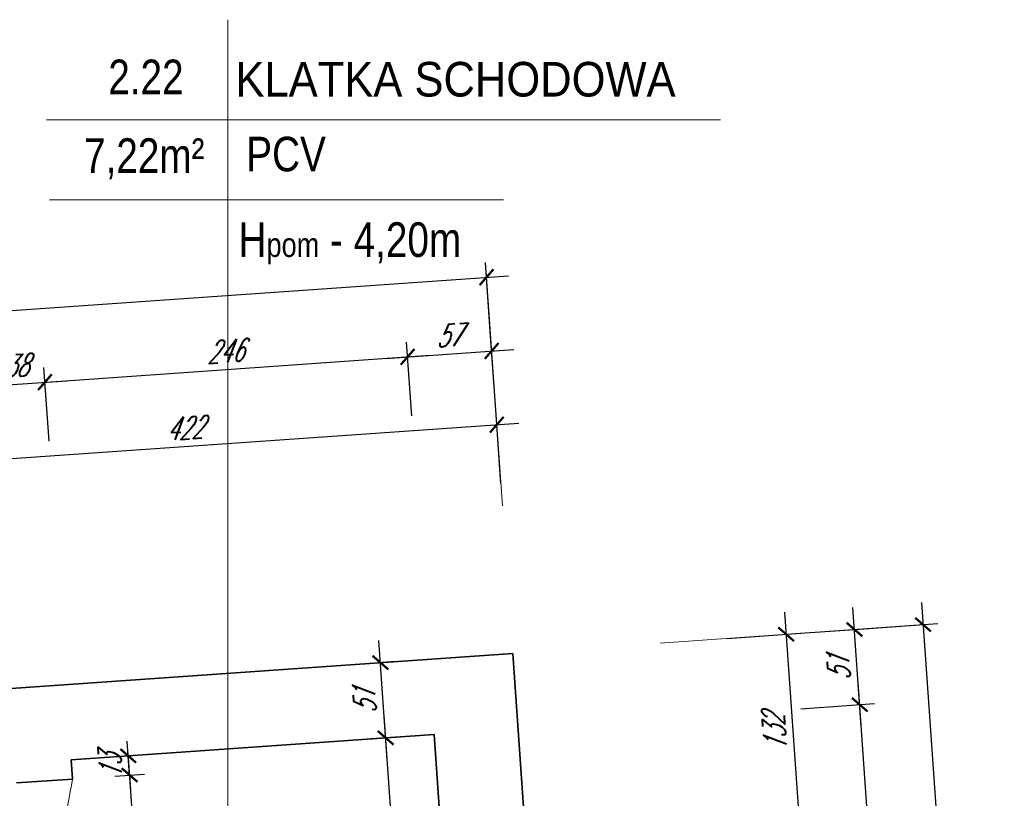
# Model space of a CAD drawing. Header units: millimetres. Extents: x 402 to 79005, y -7782 to 89952.
# Tile 108 of 256: x 22513 to 23180, y 25518 to 26044. Entities that reach past the tile are written whole.
import ezdxf

# ---------------------------------------------------------------- set-up
doc = ezdxf.new("R2010")
doc.units = ezdxf.units.MM
doc.header["$LTSCALE"] = 10
doc.linetypes.add('DASHED', pattern=[19.05, 12.7, -6.35])
doc.layers.get('0').update_dxf_attribs({"lineweight": 0})
doc.layers.get('Defpoints').update_dxf_attribs({"color": 253})
for name, color, linetype, lineweight in [('01 parter - ściany', 253, 'Continuous', 35), ('04-2_nad', 253, 'DASHED', 5), ('05-01_wymiary', 253, 'Continuous', 5), ('05-03_opis', 253, 'Continuous', 5)]:
    doc.layers.add(name, color=color, linetype=linetype, lineweight=lineweight)
doc.styles.add('ariel', font='ARIAL.TTF', dxfattribs={"width": 0.8})
doc.styles.add('ariel_wym', font='simplex.shx', dxfattribs={"width": 0.65, "oblique": 25})
doc.dimstyles.new('ariel 50', dxfattribs={"dimtxt": 15, "dimasz": 10, "dimexe": 10, "dimexo": 0, "dimgap": 5, "dimtad": 1, "dimdec": 1, "dimrnd": 0.5, "dimtxsty": 'ariel_wym', "dimblk": 'ARCHTICK', "dimcen": 2.5, "dimdle": 15, "dimazin": 0, "dimtfac": 1, "dimtdec": 1, "dimtix": 1, "dimtmove": 0, "dimatfit": 3, "dimldrblk": 'DOT', "dimfxl": 0, "dimarcsym": 0})
doc.dimstyles.new('ariel 50 wnętrze', dxfattribs={"dimtxt": 15, "dimasz": 10, "dimexe": 10, "dimexo": 0, "dimgap": 5, "dimtad": 1, "dimdec": 1, "dimrnd": 0.5, "dimtxsty": 'ariel_wym', "dimblk": 'ARCHTICK', "dimcen": 2.5, "dimdle": 15, "dimazin": 0, "dimtfac": 1, "dimtdec": 1, "dimtix": 1, "dimtmove": 0, "dimatfit": 3, "dimldrblk": 'DOT', "dimfxl": 0, "dimarcsym": 0})

# ---------------------------------------------------------------- blocks, each defined once
blk = doc.blocks.new('_ArchTick')
at = {"color": 0, "linetype": 'ByBlock', "const_width": 0.15}
blk.add_lwpolyline([(-0.5, -0.5), (0.5, 0.5)], dxfattribs=at)
blk = doc.blocks.new('*D1923')
at = {"layer": '05-01_wymiary', "color": 0, "lineweight": -2}
for p, q in [((22839.05, 25730.31), (22835.56, 25780.19)), ((22400.33, 25739.73), (22851.22, 25771.26)), ((22418.08, 25700.87), (22414.59, 25750.75))]:
    blk.add_line(p, q, dxfattribs=at)
at = {"layer": 'Defpoints', "color": 0}
for p in [(22836.26, 25770.21), (22847.08, 25615.54), (22429.66, 25535.23)]:
    blk.add_point(p, dxfattribs=at)
at = {"layer": '05-01_wymiary', "color": 0, "lineweight": -2, "xscale": 10, "yscale": 10, "zscale": 10}
for p, rotation in [((22836.26, 25770.21), 3.99999999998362), ((22415.29, 25740.78), 183.9999999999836)]:
    blk.add_blockref('_ArchTick', p, dxfattribs=dict(at, rotation=rotation))
at = {"layer": '05-01_wymiary', "color": 0, "insert": (22624.9, 25767.96), "char_height": 15, "attachment_point": 5, "rotation": 4, "style": 'ariel_wym'}
blk.add_mtext('422', dxfattribs=at)
blk = doc.blocks.new('_Dot')
at = {"color": 0, "linetype": 'ByBlock', "lineweight": -2}
blk.add_line((-0.5, 0), (-1, 0), dxfattribs=at)
at = {"color": 0, "linetype": 'ByBlock', "const_width": 0.5}
blk.add_lwpolyline([(-0.25, 0, 1), (0.25, 0, 1)], format="xyb", close=True, dxfattribs=at)
blk = doc.blocks.new('*D1926')
at = {"layer": '05-01_wymiary', "color": 0, "lineweight": -2}
for p, q in [((22495.39, 25756.4), (22491.91, 25806.28)), ((22533.3, 25759.05), (22529.81, 25808.93)), ((22477.64, 25795.26), (22545.48, 25800))]:
    blk.add_line(p, q, dxfattribs=at)
at = {"layer": 'Defpoints', "color": 0}
for p in [(22530.51, 25798.96), (22510.47, 25540.88), (22548.37, 25543.53)]:
    blk.add_point(p, dxfattribs=at)
at = {"layer": '05-01_wymiary', "color": 0, "lineweight": -2, "xscale": 10, "yscale": 10, "zscale": 10}
for p, rotation in [((22492.6, 25796.3), 183.9999999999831), ((22530.51, 25798.96), 3.999999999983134)]:
    blk.add_blockref('_ArchTick', p, dxfattribs=dict(at, rotation=rotation))
at = {"layer": '05-01_wymiary', "color": 0, "insert": (22510.69, 25810.1), "char_height": 15, "attachment_point": 5, "rotation": 4, "style": 'ariel_wym'}
blk.add_mtext('38', dxfattribs=at)
blk = doc.blocks.new('*D1927')
at = {"layer": '05-01_wymiary', "color": 0, "lineweight": -2}
for p, q in [((22778.7, 25776.21), (22775.21, 25826.09)), ((22515.55, 25797.91), (22790.88, 25817.16)), ((22533.3, 25759.05), (22529.81, 25808.93))]:
    blk.add_line(p, q, dxfattribs=at)
at = {"layer": 'Defpoints', "color": 0}
for p in [(22775.91, 25816.12), (22793.77, 25560.69), (22548.37, 25543.53)]:
    blk.add_point(p, dxfattribs=at)
at = {"layer": '05-01_wymiary', "color": 0, "lineweight": -2, "xscale": 10, "yscale": 10, "zscale": 10}
for p, rotation in [((22775.91, 25816.12), 3.999999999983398), ((22530.51, 25798.96), 183.9999999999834)]:
    blk.add_blockref('_ArchTick', p, dxfattribs=dict(at, rotation=rotation))
at = {"layer": '05-01_wymiary', "color": 0, "insert": (22652.34, 25820), "char_height": 15, "attachment_point": 5, "rotation": 4, "style": 'ariel_wym'}
blk.add_mtext('246', dxfattribs=at)
blk = doc.blocks.new('*D1928')
at = {"layer": '05-01_wymiary', "color": 0, "lineweight": -2}
for p, q in [((22778.7, 25776.21), (22775.21, 25826.09)), ((22835.56, 25780.19), (22832.08, 25830.07)), ((22760.95, 25815.07), (22847.74, 25821.14))]:
    blk.add_line(p, q, dxfattribs=at)
at = {"layer": 'Defpoints', "color": 0}
for p in [(22832.77, 25820.09), (22847.08, 25615.54), (22793.77, 25560.69)]:
    blk.add_point(p, dxfattribs=at)
at = {"layer": '05-01_wymiary', "color": 0, "lineweight": -2, "xscale": 10, "yscale": 10, "zscale": 10}
for p, rotation in [((22832.77, 25820.09), 3.999999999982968), ((22775.91, 25816.12), 183.9999999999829)]:
    blk.add_blockref('_ArchTick', p, dxfattribs=dict(at, rotation=rotation))
at = {"layer": '05-01_wymiary', "color": 0, "insert": (22803.47, 25830.57), "char_height": 15, "attachment_point": 5, "rotation": 4, "style": 'ariel_wym'}
blk.add_mtext('57', dxfattribs=at)
blk = doc.blocks.new('*D1929')
at = {"layer": '05-01_wymiary', "color": 0, "lineweight": -2}
for p, q in [((22832.08, 25830.07), (22828.59, 25879.95)), ((21821.75, 25799.52), (22844.25, 25871.02)), ((21839.5, 25760.66), (21836.01, 25810.54))]:
    blk.add_line(p, q, dxfattribs=at)
at = {"layer": 'Defpoints', "color": 0}
for p in [(22829.29, 25869.97), (22847.08, 25615.54), (21854.5, 25546.13)]:
    blk.add_point(p, dxfattribs=at)
at = {"layer": '05-01_wymiary', "color": 0, "lineweight": -2, "xscale": 10, "yscale": 10, "zscale": 10}
for p, rotation in [((22829.29, 25869.97), 3.999999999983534), ((21836.71, 25800.56), 183.9999999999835)]:
    blk.add_blockref('_ArchTick', p, dxfattribs=dict(at, rotation=rotation))
at = {"layer": '05-01_wymiary', "color": 0, "insert": (22332.13, 25847.74), "char_height": 15, "attachment_point": 5, "rotation": 4, "style": 'ariel_wym'}
blk.add_mtext('995', dxfattribs=at)
blk = doc.blocks.new('*D1930')
at = {"layer": '05-01_wymiary', "color": 0, "lineweight": -2}
for p, q in [((23030.93, 25643.43), (23042.23, 25481.83)), ((22992.08, 25625.68), (23041.96, 25629.17)), ((23001.28, 25494), (23051.16, 25497.49))]:
    blk.add_line(p, q, dxfattribs=at)
at = {"layer": 'Defpoints', "color": 0}
for p in [(22847.08, 25615.54), (23041.19, 25496.79), (22799.42, 25479.89)]:
    blk.add_point(p, dxfattribs=at)
at = {"layer": '05-01_wymiary', "color": 0, "lineweight": -2, "xscale": 10, "yscale": 10, "zscale": 10}
for p, rotation in [((23031.98, 25628.47), 94.00000000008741), ((23041.19, 25496.79), 274.0000000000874)]:
    blk.add_blockref('_ArchTick', p, dxfattribs=dict(at, rotation=rotation))
at = {"layer": '05-01_wymiary', "color": 0, "insert": (23024.11, 25561.76), "char_height": 15, "attachment_point": 5, "rotation": 94, "style": 'ariel_wym'}
blk.add_mtext('132', dxfattribs=at)
blk = doc.blocks.new('*D1937')
at = {"layer": '05-01_wymiary', "color": 0, "lineweight": -2}
for p, q in [((23103.75, 25266.6), (23080.73, 25595.79)), ((23041.88, 25578.04), (23091.76, 25581.53)), ((23062.81, 25278.77), (23112.68, 25282.26))]:
    blk.add_line(p, q, dxfattribs=at)
at = {"layer": 'Defpoints', "color": 0}
for p in [(23081.78, 25580.83), (22793.77, 25560.69), (22814.7, 25261.42)]:
    blk.add_point(p, dxfattribs=at)
at = {"layer": '05-01_wymiary', "color": 0, "lineweight": -2, "xscale": 10, "yscale": 10, "zscale": 10}
for p, rotation in [((23081.78, 25580.83), 94.00000000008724), ((23102.71, 25281.56), 274.0000000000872)]:
    blk.add_blockref('_ArchTick', p, dxfattribs=dict(at, rotation=rotation))
at = {"layer": '05-01_wymiary', "color": 0, "insert": (23079.77, 25430.32), "char_height": 15, "attachment_point": 5, "rotation": 94, "style": 'ariel_wym'}
blk.add_mtext('300', dxfattribs=at)
blk = doc.blocks.new('*D1938')
at = {"layer": '05-01_wymiary', "color": 0, "lineweight": -2}
for p, q in [((23082.83, 25565.86), (23077.18, 25646.67)), ((23038.32, 25628.91), (23088.2, 25632.4)), ((23041.88, 25578.04), (23091.76, 25581.53))]:
    blk.add_line(p, q, dxfattribs=at)
at = {"layer": 'Defpoints', "color": 0}
for p in [(23078.22, 25631.7), (22847.08, 25615.54), (22793.77, 25560.69)]:
    blk.add_point(p, dxfattribs=at)
at = {"layer": '05-01_wymiary', "color": 0, "lineweight": -2, "xscale": 10, "yscale": 10, "zscale": 10}
for p, rotation in [((23078.22, 25631.7), 94.00000000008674), ((23081.78, 25580.83), 274.0000000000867)]:
    blk.add_blockref('_ArchTick', p, dxfattribs=dict(at, rotation=rotation))
at = {"layer": '05-01_wymiary', "color": 0, "insert": (23067.53, 25605.39), "char_height": 15, "attachment_point": 5, "rotation": 94, "style": 'ariel_wym'}
blk.add_mtext('51', dxfattribs=at)
blk = doc.blocks.new('*D1939')
at = {"layer": '05-01_wymiary', "color": 0, "lineweight": -2}
for p, q in [((23123.61, 25649.91), (23170.66, 24977.16)), ((23084.76, 25632.16), (23134.64, 25635.65)), ((23129.71, 24989.33), (23179.59, 24992.82))]:
    blk.add_line(p, q, dxfattribs=at)
at = {"layer": 'Defpoints', "color": 0}
for p in [(22847.08, 25615.54), (23169.61, 24992.12), (22892.03, 24972.71)]:
    blk.add_point(p, dxfattribs=at)
at = {"layer": '05-01_wymiary', "color": 0, "lineweight": -2, "xscale": 10, "yscale": 10, "zscale": 10}
for p, rotation in [((23124.66, 25634.95), 94.00000000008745), ((23169.61, 24992.12), 274.0000000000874)]:
    blk.add_blockref('_ArchTick', p, dxfattribs=dict(at, rotation=rotation))
at = {"layer": '05-01_wymiary', "color": 0, "insert": (23121.61, 25478.91), "char_height": 15, "attachment_point": 5, "rotation": 94, "style": 'ariel_wym'}
blk.add_mtext('644,5', dxfattribs=at)
blk = doc.blocks.new('*D1963')
at = {"layer": '05-01_wymiary', "color": 0, "lineweight": -2}
for p, q in [((22783.04, 25244.17), (22760.02, 25573.36)), ((22771.04, 25559.1), (22751.09, 25557.7)), ((22791.97, 25259.83), (22772.01, 25258.43))]:
    blk.add_line(p, q, dxfattribs=at)
at = {"layer": 'Defpoints', "color": 0}
for p in [(22793.77, 25560.69), (22761.06, 25558.4), (22801.73, 25260.51)]:
    blk.add_point(p, dxfattribs=at)
at = {"layer": '05-01_wymiary', "color": 0, "lineweight": -2, "xscale": 10, "yscale": 10, "zscale": 10}
for p, rotation in [((22761.06, 25558.4), 94.00000000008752), ((22781.99, 25259.13), 274.0000000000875)]:
    blk.add_blockref('_ArchTick', p, dxfattribs=dict(at, rotation=rotation))
at = {"layer": '05-01_wymiary', "color": 0, "insert": (22759.06, 25407.89), "char_height": 15, "attachment_point": 5, "rotation": 94, "style": 'ariel_wym'}
blk.add_mtext('300', dxfattribs=at)
blk = doc.blocks.new('*D1964')
at = {"layer": '05-01_wymiary', "color": 0, "lineweight": -2}
for p, q in [((22762.11, 25543.44), (22756.46, 25624.24)), ((22767.48, 25609.97), (22747.53, 25608.58)), ((22771.04, 25559.1), (22751.09, 25557.7))]:
    blk.add_line(p, q, dxfattribs=at)
at = {"layer": 'Defpoints', "color": 0}
for p in [(22847.08, 25615.54), (22757.51, 25609.28), (22793.77, 25560.69)]:
    blk.add_point(p, dxfattribs=at)
at = {"layer": '05-01_wymiary', "color": 0, "lineweight": -2, "xscale": 10, "yscale": 10, "zscale": 10}
for p, rotation in [((22757.51, 25609.28), 94.00000000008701), ((22761.06, 25558.4), 274.000000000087)]:
    blk.add_blockref('_ArchTick', p, dxfattribs=dict(at, rotation=rotation))
at = {"layer": '05-01_wymiary', "color": 0, "insert": (22746.81, 25582.97), "char_height": 15, "attachment_point": 5, "rotation": 94, "style": 'ariel_wym'}
blk.add_mtext('51', dxfattribs=at)
blk = doc.blocks.new('*D1976')
at = {"layer": '05-01_wymiary', "color": 0, "lineweight": -2}
for p, q in [((22607.97, 25244.96), (22586.77, 25548.22)), ((22577.84, 25532.56), (22597.79, 25533.95)), ((22596.95, 25259.22), (22616.9, 25260.62))]:
    blk.add_line(p, q, dxfattribs=at)
at = {"layer": 'Defpoints', "color": 0}
for p in [(22587.81, 25533.25), (22549.28, 25530.56), (22568.39, 25257.23)]:
    blk.add_point(p, dxfattribs=at)
at = {"layer": '05-01_wymiary', "color": 0, "lineweight": -2, "xscale": 10, "yscale": 10, "zscale": 10}
for p, rotation in [((22587.81, 25533.25), 94.00000000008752), ((22606.92, 25259.92), 274.0000000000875)]:
    blk.add_blockref('_ArchTick', p, dxfattribs=dict(at, rotation=rotation))
at = {"layer": '05-01_wymiary', "color": 0, "insert": (22584.9, 25395.72), "char_height": 15, "attachment_point": 5, "rotation": 94, "style": 'ariel_wym'}
blk.add_mtext('274', dxfattribs=at)
blk = doc.blocks.new('*D1977')
at = {"layer": '05-01_wymiary', "color": 0, "lineweight": -2}
for p, q in [((22586.9, 25546.22), (22586.21, 25556.2)), ((22576.93, 25545.53), (22596.88, 25546.92)), ((22587.81, 25533.25), (22586.9, 25546.22)), ((22577.84, 25532.56), (22597.79, 25533.95)), ((22587.81, 25533.25), (22588.51, 25523.28))]:
    blk.add_line(p, q, dxfattribs=at)
at = {"layer": 'Defpoints', "color": 0}
for p in [(22586.9, 25546.22), (22548.37, 25543.53), (22549.28, 25530.56)]:
    blk.add_point(p, dxfattribs=at)
at = {"layer": '05-01_wymiary', "color": 0, "lineweight": -2, "xscale": 10, "yscale": 10, "zscale": 10}
for p, rotation in [((22586.9, 25546.22), 274.0000000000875), ((22587.81, 25533.25), 94.0000000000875)]:
    blk.add_blockref('_ArchTick', p, dxfattribs=dict(at, rotation=rotation))
at = {"layer": '05-01_wymiary', "color": 0, "insert": (22574.89, 25538.87), "char_height": 15, "attachment_point": 5, "rotation": 94, "style": 'ariel_wym'}
blk.add_mtext('13', dxfattribs=at)

msp = doc.modelspace()

# ---------------------------------------------------------------- linework, layer by layer
at = {"layer": '01 parter - ściany'}
for p, q in [((22416.13, 25585.41), (22847.08, 25615.54)), ((22856.29, 25483.86), (22847.08, 25615.54)), ((22548.37, 25543.53), (22793.77, 25560.69)), ((22799.44, 25479.64), (22793.77, 25560.69)), ((22548.37, 25543.53), (22549.28, 25530.56)), ((22549.28, 25530.56), (22511.37, 25527.91))]:
    msp.add_line(p, q, dxfattribs=at)
at = {"layer": '04-2_nad', "ltscale": 2}
for centre, radius, start, end in [((23052.37, 25428.41), 513.36, 168.52193, 199.47807), ((23034.17, 25425.47), 535.76, 169.32451, 198.63224)]:
    msp.add_arc(centre, radius, start, end, dxfattribs=at)
at = {"layer": '05-01_wymiary'}
for p, q in [((22828.59, 25879.95), (22840.1, 25715.3)), ((23134.64, 25635.65), (22946.83, 25622.52))]:
    msp.add_line(p, q, dxfattribs=at)
at = {"layer": '05-03_opis'}
for p, q in [((22654.29, 26044.17), (22654.29, 25448.44)), ((22531.6, 25976.46), (22987.57, 25976.46)), ((22533.64, 25922.39), (22840.67, 25922.39))]:
    msp.add_line(p, q, dxfattribs=at)

# ---------------------------------------------------------------- texts
at = {"layer": '05-03_opis', "char_height": 23.4234, "style": 'ariel'}
for s, insert, width, attachment_point in [('{\\fArial|b0|i0|c238|p34;2.22}', (22598.87, 26005.47), 108.9126, 5), ('\\W0.9;{\\fArial|b0|i0|c238|p34;KLATKA SCHODOWA}', (22659.43, 26003.73), 356.6375, 4), ('{\\fArial|b0|i0|c238|p34;7,22m²}', (22597.74, 25950.06), 108.9126, 5), ('{\\fArial|b0|i0|c238|p34;PCV}', (22666.76, 25953.12), 322.789, 4), ('{\\fArial|b0|i0|c238|p34; H\\H0.7x;pom\\H1.429x; - 4,20m}', (22654.29, 25892.94), 322.789, 4)]:
    msp.add_mtext(s, dxfattribs=dict(at, insert=insert, width=width, attachment_point=attachment_point))

# ---------------------------------------------------------------- dimensions: what is measured, and where the dimension line sits
at = {"layer": '05-01_wymiary'}
for base, p1, p2, angle, picture, middle in [((22829.29, 25869.97), (21854.5, 25546.13), (22847.08, 25615.54), 4, '*D1929', (22332.13, 25847.74)), ((23041.19, 25496.79), (22847.08, 25615.54), (22799.42, 25479.89), 94, '*D1930', (23024.11, 25561.76))]:
    dim = msp.add_linear_dim(base=base, p1=p1, p2=p2, angle=angle, dimstyle='ariel 50', dxfattribs=at)
    dim.commit()
    dim.dimension.update_dxf_attribs({"geometry": picture, "text_midpoint": middle})
for base, p1, p2, angle, dimstyle, picture, middle in [((22832.77, 25820.09), (22793.77, 25560.69), (22847.08, 25615.54), 4, 'ariel 50', '*D1928', (22803.47, 25830.57)), ((22775.91, 25816.12), (22548.37, 25543.53), (22793.77, 25560.69), 4, 'ariel 50', '*D1927', (22652.34, 25820)), ((22530.51, 25798.96), (22510.47, 25540.88), (22548.37, 25543.53), 4, 'ariel 50', '*D1926', (22510.69, 25810.1)), ((22836.26, 25770.21), (22429.66, 25535.23), (22847.08, 25615.54), 4, 'ariel 50', '*D1923', (22624.9, 25767.96)), ((23078.22, 25631.7), (22793.77, 25560.69), (22847.08, 25615.54), 94, 'ariel 50', '*D1938', (23067.53, 25605.39)), ((22757.51, 25609.28), (22793.77, 25560.69), (22847.08, 25615.54), 94, 'ariel 50 wnętrze', '*D1964', (22746.81, 25582.97)), ((23081.78, 25580.83), (22814.7, 25261.42), (22793.77, 25560.69), 94, 'ariel 50', '*D1937', (23079.77, 25430.32)), ((22761.06, 25558.4), (22801.73, 25260.51), (22793.77, 25560.69), 94, 'ariel 50 wnętrze', '*D1963', (22759.06, 25407.89)), ((22586.9, 25546.22), (22549.28, 25530.56), (22548.37, 25543.53), 94, 'ariel 50 wnętrze', '*D1977', (22574.89, 25538.87)), ((22587.81, 25533.25), (22568.39, 25257.23), (22549.28, 25530.56), 94, 'ariel 50 wnętrze', '*D1976', (22584.9, 25395.72))]:
    dim = msp.add_linear_dim(base=base, p1=p1, p2=p2, angle=angle, dimstyle=dimstyle, override={"dimtmove": 1}, dxfattribs=at)
    dim.commit()
    dim.dimension.update_dxf_attribs({"geometry": picture, "text_midpoint": middle})
dim = msp.add_linear_dim(base=(23169.61, 24992.12), p1=(22847.08, 25615.54), p2=(22892.03, 24972.71), angle=94, dimstyle='ariel 50', dxfattribs=at)
dim.commit()
dim.dimension.update_dxf_attribs({"geometry": '*D1939', "text_midpoint": (23135.5, 25479.88), "dimtype": 160})

doc.saveas('drawing.dxf')
